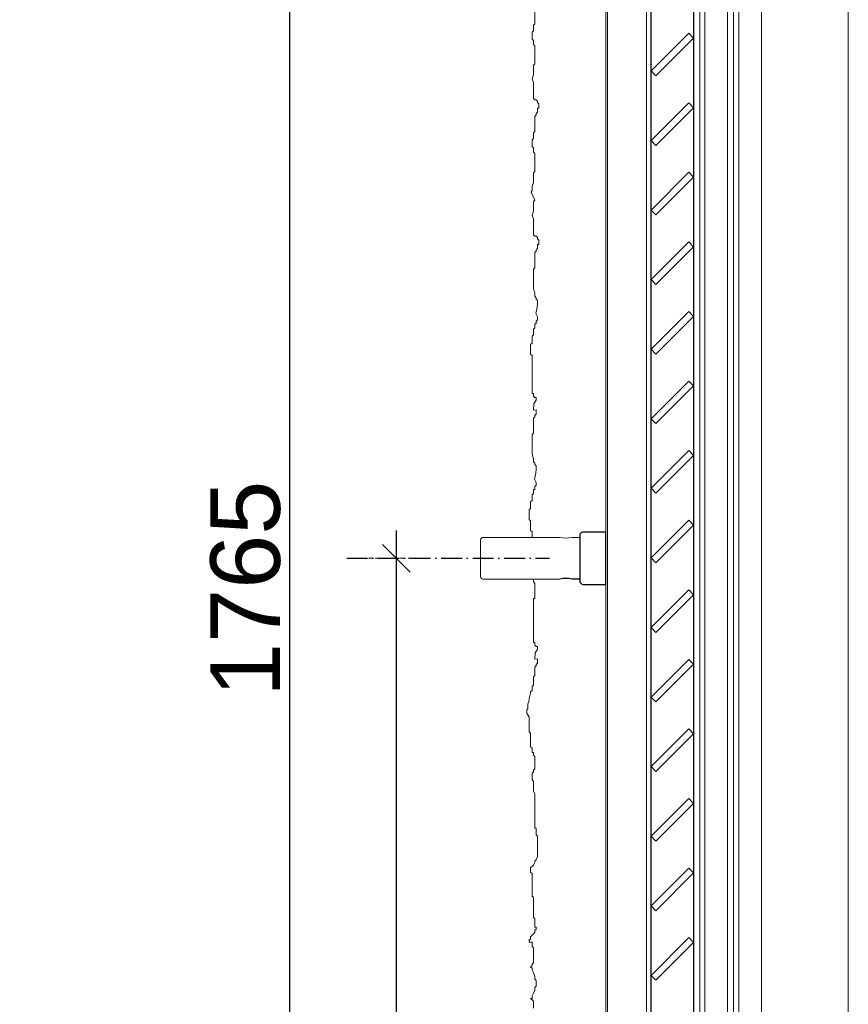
# Model space of a CAD drawing. Header units: millimetres. Extents: x 3652085 to 3778338, y -303702 to -273644.
# Tile 46 of 256: x 3660412 to 3660889, y -282042 to -281476. Entities that reach past the tile are written whole.
import ezdxf

# ---------------------------------------------------------------- set-up
doc = ezdxf.new("R2010")
doc.units = ezdxf.units.MM
doc.header["$PDMODE"] = 34
for name, pattern in [('ACAD_ISO10W100', [18, 12, -3, 0, -3]), ('AUSGEZOGEN', [0]), ('HIDDEN2', [4.7625, 3.175, -1.5875])]:
    doc.linetypes.add(name, pattern=pattern)
for name, color, linetype in [('ATTACHMT', 7, 'Continuous'), ('DOOR', 7, 'AUSGEZOGEN'), ('FITINGS', 7, 'Continuous')]:
    doc.layers.add(name, color=color, linetype=linetype)
for name, color, linetype, lineweight in [('DIM-03    (HAUSART)', 111, 'Continuous', 5), ('SYMBOL-DETAIL    (HAUSART)', 2, 'Continuous', 5), ('WALL-EXT    (HAUSART)', 7, 'Continuous', 30), ('WINDOW-PROFILE (HAUSART)', 166, 'Continuous', 5)]:
    doc.layers.add(name, color=color, linetype=linetype, lineweight=lineweight)
doc.styles.add('1-20 Eng HA', font='arial.ttf', dxfattribs={"height": 40})
doc.dimstyles.new('1-20 Eng HA', dxfattribs={"dimtxt": 40, "dimasz": 16, "dimexe": 16, "dimexo": 5, "dimgap": 5, "dimtad": 1, "dimdec": 0, "dimlfac": -1, "dimzin": 0, "dimdsep": 46, "dimtxsty": '1-20 Eng HA', "dimblk": 'OBLIQUE', "dimcen": 0.09, "dimdle": 16, "dimclrd": 256, "dimclre": 256, "dimclrt": 256, "dimadec": 0, "dimazin": 0, "dimtfac": 1, "dimtdec": 0, "dimtofl": 0, "dimtmove": 0, "dimatfit": 3, "dimldrblk": 'OBLIQUE', "dimfxl": 1, "dimtolj": 1, "dimtzin": 0, "dimlwe": 0, "dimarcsym": 0})

# ---------------------------------------------------------------- blocks, each defined once
blk = doc.blocks.new('_Oblique')
at = {"color": 0, "linetype": 'ByBlock', "lineweight": -2}
blk.add_line((-0.5, -0.5), (0.5, 0.5), dxfattribs=at)
blk = doc.blocks.new('*D141')
at = {"layer": 'Defpoints', "color": 0, "lineweight": 0, "transparency": 16777216}
for p in [(3660567.54, -280920.65), (3660759.61, -280920.65, 0), (3660621.22, -282685.54)]:
    blk.add_point(p, dxfattribs=at)
at = {"layer": 'DIM-03    (HAUSART)', "lineweight": -2, "transparency": 16777216}
blk.add_line((3660567.54, -282701.54), (3660567.54, -280904.65), dxfattribs=at)
at = {"layer": 'DIM-03    (HAUSART)', "linetype": 'HIDDEN2', "lineweight": 0, "transparency": 16777216}
for p, q in [((3660754.61, -280920.65), (3660551.54, -280920.65)), ((3660616.22, -282685.54), (3660551.54, -282685.54))]:
    blk.add_line(p, q, dxfattribs=at)
at = {"layer": 'DIM-03    (HAUSART)', "lineweight": -2, "transparency": 16777216, "xscale": 16, "yscale": 16, "zscale": 16}
for p, rotation in [((3660567.54, -280920.65), 90), ((3660567.54, -282685.54), 270)]:
    blk.add_blockref('_Oblique', p, dxfattribs=dict(at, rotation=rotation))
at = {"layer": 'DIM-03    (HAUSART)', "transparency": 16777216, "insert": (3660542.12, -281803.1), "char_height": 40, "attachment_point": 5, "rotation": 90, "style": '1-20 Eng HA'}
blk.add_mtext('\\A1;1765', dxfattribs=at)
blk = doc.blocks.new('*D142')
at = {"layer": 'Defpoints', "color": 0, "lineweight": 0, "transparency": 16777216}
for p in [(3660648.61, -281785.54), (3660621.22, -282685.54), (3660628.8, -282685.54)]:
    blk.add_point(p, dxfattribs=at)
at = {"layer": 'DIM-03    (HAUSART)', "lineweight": -2, "transparency": 16777216}
blk.add_line((3660628.8, -281769.54), (3660628.8, -282701.54), dxfattribs=at)
at = {"layer": 'DIM-03    (HAUSART)', "linetype": 'HIDDEN2', "lineweight": 0, "transparency": 16777216}
for p, q in [((3660643.61, -281785.54), (3660612.8, -281785.54)), ((3660626.22, -282685.54), (3660644.8, -282685.54))]:
    blk.add_line(p, q, dxfattribs=at)
at = {"layer": 'DIM-03    (HAUSART)', "lineweight": -2, "transparency": 16777216, "xscale": 16, "yscale": 16, "zscale": 16}
for p, rotation in [((3660628.8, -281785.54), 90), ((3660628.8, -282685.54), 270)]:
    blk.add_blockref('_Oblique', p, dxfattribs=dict(at, rotation=rotation))
at = {"layer": 'DIM-03    (HAUSART)', "transparency": 16777216, "insert": (3660603.38, -282235.54), "char_height": 40, "attachment_point": 5, "rotation": 90, "style": '1-20 Eng HA'}
blk.add_mtext('\\A1;900', dxfattribs=at)

msp = doc.modelspace()

# ---------------------------------------------------------------- linework, layer by layer
at = {"elevation": 302371.02}
for points in [[(3660799.77, -281486.49), (3660796.95, -281483.66), (3660775.28, -281505.33), (3660778.1, -281508.16)], [(3660799.77, -281526.49), (3660796.95, -281523.66), (3660775.28, -281545.33), (3660778.1, -281548.16)], [(3660799.77, -281566.49), (3660796.95, -281563.66), (3660775.28, -281585.33), (3660778.1, -281588.16)], [(3660799.77, -281606.49), (3660796.95, -281603.66), (3660775.28, -281625.33), (3660778.1, -281628.16)], [(3660799.77, -281646.49), (3660796.95, -281643.66), (3660775.28, -281665.33), (3660778.1, -281668.16)], [(3660799.77, -281686.49), (3660796.95, -281683.66), (3660775.28, -281705.33), (3660778.1, -281708.16)], [(3660799.77, -281726.49), (3660796.95, -281723.66), (3660775.28, -281745.33), (3660778.1, -281748.16)], [(3660799.77, -281766.49), (3660796.95, -281763.66), (3660775.28, -281785.33), (3660778.1, -281788.16)], [(3660799.77, -281806.49), (3660796.95, -281803.66), (3660775.28, -281825.33), (3660778.1, -281828.16)], [(3660799.77, -281846.49), (3660796.95, -281843.66), (3660775.28, -281865.33), (3660778.1, -281868.16)], [(3660799.77, -281886.49), (3660796.95, -281883.66), (3660775.28, -281905.33), (3660778.1, -281908.16)], [(3660799.77, -281926.49), (3660796.95, -281923.66), (3660775.28, -281945.33), (3660778.1, -281948.16)], [(3660799.77, -281966.49), (3660796.95, -281963.66), (3660775.28, -281985.33), (3660778.1, -281988.16)], [(3660799.77, -282006.49), (3660796.95, -282003.66), (3660775.28, -282025.33), (3660778.1, -282028.16)]]:
    msp.add_lwpolyline(points, close=True, dxfattribs=at)
at = {"layer": 'ATTACHMT', "color": 2, "linetype": 'ACAD_ISO10W100'}
msp.add_line((3660600.31, -281785.54, 302371.02), (3660716.92, -281785.54, 302371.02), dxfattribs=at)
at = {"layer": 'DIM-03    (HAUSART)', "color": 0, "lineweight": 0, "elevation": 302371.02}
for points in [[(3660706.85, -281673.54), (3660706.85, -281668.94), (3660706.06, -281668.15), (3660706.06, -281662.62), (3660706.85, -281661.83), (3660706.85, -281657.87), (3660707.64, -281657.08), (3660707.64, -281653.92), (3660708.43, -281653.13), (3660708.43, -281650.76), (3660709.22, -281650.76), (3660709.22, -281649.18), (3660710.01, -281648.39), (3660710.01, -281646.81), (3660709.08, -281644.85), (3660709.76, -281641.42), (3660710.01, -281638.91), (3660710.01, -281637.32), (3660709.22, -281636.53), (3660709.22, -281635.74), (3660708.43, -281634.95), (3660708.43, -281633.37), (3660707.64, -281630.21), (3660707.64, -281619.3), (3660708.43, -281618.51), (3660708.43, -281609.82), (3660709.22, -281609.03), (3660709.22, -281608.24), (3660710.01, -281607.45), (3660710.01, -281605.07), (3660710.8, -281605.07), (3660710.8, -281602.7), (3660710.01, -281601.91), (3660710.01, -281601.12), (3660709.22, -281600.33), (3660708.43, -281600.33), (3660707.64, -281599.54), (3660707.64, -281590.41), (3660706.85, -281588.29), (3660707.64, -281585.92), (3660707.64, -281580.38), (3660708.43, -281579.59), (3660706.42, -281575.02), (3660706.85, -281574.17), (3660706.85, -281571.79), (3660707.64, -281569.42), (3660707.64, -281563.89), (3660708.43, -281563.1), (3660708.43, -281552.82), (3660707.64, -281552.03), (3660707.64, -281549.66), (3660706.85, -281548.87), (3660706.85, -281544.92), (3660707.64, -281544.13), (3660707.64, -281540.97), (3660708.43, -281540.18), (3660708.43, -281531.48), (3660709.22, -281530.69), (3660709.22, -281529.9), (3660710.01, -281529.11), (3660710.01, -281526.74), (3660710.8, -281526.74), (3660710.8, -281524.37), (3660710.01, -281523.58), (3660710.01, -281522.79), (3660709.22, -281522), (3660708.43, -281522), (3660707.64, -281521.21), (3660707.64, -281512.08), (3660706.85, -281509.95), (3660707.64, -281507.58), (3660707.64, -281502.05), (3660708.43, -281501.26), (3660708.43, -281490.98), (3660707.64, -281490.19), (3660707.64, -281487.82), (3660706.85, -281487.03), (3660706.85, -281483.08), (3660707.64, -281482.29), (3660707.64, -281479.13), (3660708.43, -281478.34), (3660708.43, -281469.64)], [(3660706.85, -281773.54), (3660706.85, -281770.43), (3660706.06, -281769.64), (3660706.06, -281764.11), (3660705.27, -281763.32), (3660705.27, -281757.79), (3660706.06, -281757), (3660706.06, -281753.05), (3660706.85, -281752.25), (3660706.85, -281749.09), (3660707.64, -281748.3), (3660707.64, -281745.93), (3660708.43, -281745.93), (3660708.43, -281744.35), (3660709.22, -281743.56), (3660709.22, -281741.98), (3660708.29, -281740.02), (3660708.97, -281736.59), (3660709.22, -281734.08), (3660709.22, -281732.49), (3660708.43, -281731.7), (3660708.43, -281730.91), (3660707.64, -281730.12), (3660707.64, -281728.54), (3660706.85, -281725.38), (3660706.85, -281714.47), (3660707.64, -281713.68), (3660707.64, -281707.56), (3660707.64, -281707.56), (3660707.64, -281705.01), (3660708.43, -281704.22), (3660708.43, -281703.43), (3660709.22, -281702.64), (3660709.22, -281700.27), (3660707.6, -281700.46), (3660707.94, -281696.68), (3660709.22, -281694.74), (3660709.22, -281693.15), (3660708.43, -281693.15), (3660707.64, -281692.36), (3660707.64, -281690.78), (3660706.85, -281690.78), (3660706.85, -281673.54)], [(3660707.64, -282044.2), (3660707.64, -282040.25), (3660706.85, -282039.46), (3660706.06, -282038.67), (3660706.85, -282038.67), (3660706.85, -282037.09), (3660707.64, -282035.5), (3660708.43, -282033.92), (3660708.43, -282032.34), (3660709.22, -282031.55), (3660709.22, -282028.39), (3660708.43, -282027.6), (3660708.43, -282026.02), (3660707.64, -282023.65), (3660706.85, -282022.07), (3660706.85, -282021.28), (3660706.06, -282020.49), (3660706.85, -282019.7), (3660706.85, -282018.91), (3660707.64, -282018.12), (3660707.64, -282009.42), (3660706.85, -282008.63), (3660706.85, -282006.26), (3660705.27, -282006.26), (3660705.27, -282004.68), (3660706.06, -282004.68), (3660706.06, -282003.1), (3660708.43, -282000.73), (3660708.43, -281999.15), (3660709.22, -281999.15), (3660709.22, -281997.57), (3660708.43, -281997.57), (3660708.43, -281992.82), (3660707.64, -281992.03), (3660707.64, -281980.18), (3660706.85, -281980.18), (3660706.85, -281966.74), (3660706.06, -281965.95), (3660706.06, -281963.58), (3660707.64, -281962), (3660708.43, -281960.42), (3660708.43, -281959.63), (3660709.22, -281958.84), (3660710.01, -281957.26), (3660710.01, -281945.4), (3660709.22, -281944.61), (3660709.22, -281940.66), (3660708.43, -281940.66), (3660708.43, -281939.43), (3660708.43, -281920.9), (3660707.64, -281919.32), (3660707.64, -281913.78), (3660706.85, -281912.99), (3660706.85, -281909.04), (3660707.64, -281908.25), (3660707.64, -281907.46), (3660708.43, -281906.67), (3660708.43, -281899.56), (3660707.64, -281898.77), (3660707.64, -281897.19), (3660706.85, -281897.19), (3660706.85, -281894.81), (3660706.06, -281894.02), (3660706.06, -281886.12), (3660705.27, -281885.33), (3660705.27, -281876.63), (3660704.48, -281875.84), (3660704.48, -281875.05), (3660703.93, -281875.05), (3660703.93, -281872.68), (3660704.48, -281871.89), (3660704.48, -281869.52), (3660705.27, -281867.15), (3660705.27, -281866.36), (3660706.06, -281863.2), (3660706.06, -281862.41), (3660706.85, -281861.62), (3660706.85, -281859.25), (3660707.64, -281858.46), (3660707.64, -281853.71), (3660708.43, -281852.92), (3660708.43, -281848.18), (3660709.22, -281847.39), (3660709.22, -281846.6), (3660710.01, -281845.81), (3660710.01, -281843.44), (3660708.39, -281843.63), (3660708.73, -281839.85), (3660710.01, -281837.91), (3660710.01, -281836.32), (3660709.22, -281836.32), (3660708.43, -281835.53), (3660708.43, -281833.95), (3660707.64, -281833.95), (3660707.64, -281808.66), (3660708.43, -281808.66), (3660708.43, -281799.97), (3660707.64, -281799.18), (3660707.64, -281797.54)]]:
    msp.add_lwpolyline(points, dxfattribs=at)
at = {"layer": 'DOOR', "color": 7, "linetype": 'Continuous', "lineweight": -3, "elevation": 302371.02}
msp.add_lwpolyline([(3660775.28, -282610.04), (3660775.28, -280986.15), (3660799.77, -280986.15), (3660799.77, -282610.04)], dxfattribs=at)
at = {"layer": 'FITINGS', "color": 7, "linetype": 'Continuous', "lineweight": -3}
msp.add_lwpolyline([(3660734.27, -281773.54), (3660734.27, -281797.54), (3660729.77, -281797.54, 0.11551), (3660722.77, -281797.54)], format="xyb", dxfattribs=at)
msp.add_lwpolyline([(3660749.27, -281800.54), (3660749.27, -281770.54), (3660736.27, -281770.54, 0.414214), (3660734.27, -281772.54), (3660734.27, -281798.54, 0.414214), (3660736.27, -281800.54)], format="xyb", close=True, dxfattribs=at)
at = {"layer": 'SYMBOL-DETAIL    (HAUSART)', "color": 171, "ltscale": 0.5, "elevation": 302371.02}
msp.add_lwpolyline([(3660506.5, -283256.15, 12, 12, 0), (3660506.56, -283136.47, 0, 0, 0), (3660506.56, -281278.97, 0, 0, 0), (3660594.92, -281252.16, 0, 0, 0), (3660418.19, -281228.58, 0, 0, 0), (3660506.71, -281205.23, 0, 0, 0), (3660506.49, -279364.48, 12, 12, 0), (3660506.49, -279244.8, 0, 0, 0)], format="xyseb", dxfattribs=at)
at = {"layer": 'WALL-EXT    (HAUSART)', "lineweight": 0, "elevation": 302371.02}
msp.add_lwpolyline([(3660888.75, -282685.54), (3660888.75, -279705.54)], dxfattribs=at)
at = {"layer": 'WINDOW-PROFILE (HAUSART)', "elevation": 302371.02}
for points in [[(3660838.77, -282628.7), (3660838.77, -280942.82)], [(3660822.77, -282646.54), (3660822.77, -280953.33)], [(3660825.77, -282628.7), (3660825.77, -280953.33)], [(3660749.27, -282614.54), (3660749.27, -280980.65)], [(3660749.27, -282614.54), (3660749.27, -280981.65)], [(3660750.27, -282614.54), (3660750.27, -280982.65)], [(3660819.27, -280995.82), (3660819.27, -282601.38)], [(3660772.77, -281000.65), (3660772.77, -282610.04)], [(3660803.27, -281002.65), (3660803.27, -282594.54)], [(3660806.27, -281002.65), (3660806.27, -282594.54)]]:
    msp.add_lwpolyline(points, dxfattribs=at)
for points in [[(3660677.27, -281785.54), (3660677.27, -281775.04, -0.414214), (3660678.77, -281773.54), (3660722.77, -281773.54, 0.11551), (3660729.77, -281773.54), (3660734.27, -281773.54), (3660734.27, -281785.54)], [(3660677.27, -281785.54), (3660677.27, -281796.04, 0.414214), (3660678.77, -281797.54), (3660722.77, -281797.54, -0.11551), (3660729.77, -281797.54), (3660734.27, -281797.54), (3660734.27, -281785.54)]]:
    msp.add_lwpolyline(points, format="xyb", dxfattribs=at)
at = {"layer": 'WINDOW-PROFILE (HAUSART)'}
msp.add_lwpolyline([(3660722.77, -281797.54), (3660678.77, -281797.54, -0.414214), (3660677.27, -281796.04), (3660677.27, -281785.54, -0.208864)], format="xyb", dxfattribs=at)

# ---------------------------------------------------------------- dimensions: what is measured, and where the dimension line sits
at = {"layer": 'DIM-03    (HAUSART)'}
for base, p1, p2, picture, middle in [((3660567.54, -280920.65, 302371.02), (3660621.22, -282685.54, 302371.02), (3660759.61, -280920.65, 302371.02), '*D141', (3660542.12, -281803.1, 302371.02)), ((3660628.8, -282685.54, 302371.02), (3660648.61, -281785.54, 302371.02), (3660621.22, -282685.54, 302371.02), '*D142', (3660603.38, -282235.54, 302371.02))]:
    dim = msp.add_linear_dim(base=base, p1=p1, p2=p2, angle=90, dimstyle='1-20 Eng HA', dxfattribs=at)
    dim.commit()
    dim.dimension.update_dxf_attribs({"geometry": picture, "text_midpoint": middle})

doc.saveas('drawing.dxf')
